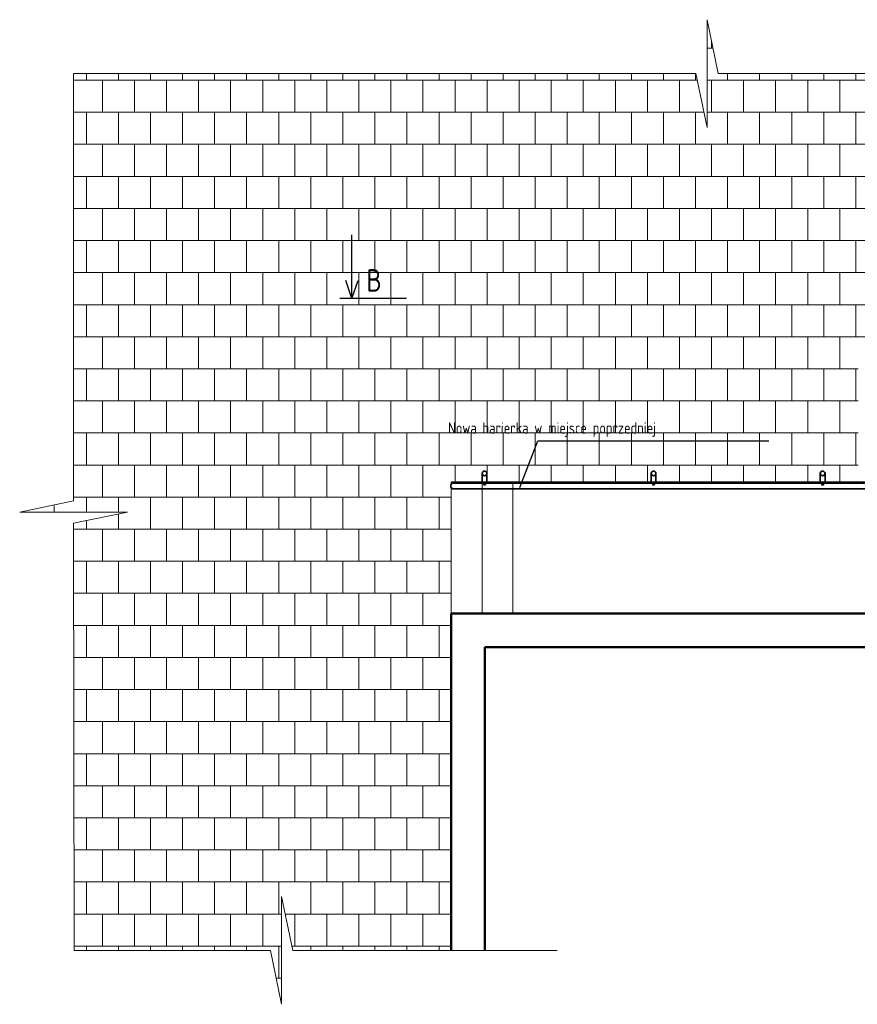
# Model space of a CAD drawing. Header units: millimetres. Extents: x -369365 to -339167, y -1124824 to -1021600.
# Tile 12 of 27: x -369365 to -361933, y -1075921 to -1067188. Entities that reach past the tile are written whole.
import ezdxf

# ---------------------------------------------------------------- set-up
doc = ezdxf.new("R2010")
doc.units = ezdxf.units.MM
doc.linetypes.add('HIDDEN2', pattern=[1.190625, 0.79375, -0.396875])
doc.layers.add('000', color=7, linetype='Continuous', lineweight=13, true_color=0x5b686d)
for name, color, linetype, lineweight in [('005 Text', 1, 'Continuous', 25), ('007 Stal Stezenia', 6, 'Continuous', 35), ('008 Aluminium', 151, 'Continuous', 18), ('013 Przerywana', 8, 'HIDDEN2', 5), ('Ściany', 4, 'Continuous', 50)]:
    doc.layers.add(name, color=color, linetype=linetype, lineweight=lineweight)
doc.styles.add('ISOCPEUR', font='isocpeur.ttf', dxfattribs={"width": 0.8})

msp = doc.modelspace()

# ---------------------------------------------------------------- hatches: boundary and pattern name
at = {"layer": '000', "transparency": 33554477}
h = msp.add_hatch(dxfattribs=at)
h.set_pattern_fill('AR-B88', color=256, scale=1.4)
h.set_pattern_definition([(0, (-9333.12, -45587.52), (0, 284.48), []), (90, (-9333.12, -45587.52), (-142.24, 284.48), [284.48, -284.48])])
h.paths.add_polyline_path([(-357646.1, -1067666.1), (-363167.3, -1067666.1), (-363266.3, -1067187.5), (-363266.3, -1068144.6), (-363365.3, -1067666.1), (-368886.5, -1067666.1), (-368886.5, -1071455.3), (-369365, -1071554.3), (-368408, -1071554.3), (-368886.5, -1071653.3), (-368882.8, -1075442.5), (-367140.1, -1075442.5), (-367041.1, -1075921.1), (-367041.1, -1074964), (-366942.1, -1075442.5), (-365537.1, -1075442.5), (-365537.1, -1072454.2), (-365537.1, -1071286.2), (-361925.1, -1071286.2), (-361925.1, -1070992.2), (-361925.1, -1070104.2), (-358925.1, -1070104.2), (-358925.5, -1070804.2), (-355190.1, -1070804.2), (-355190.1, -1072334.2), (-358925.1, -1072334.2), (-358925.1, -1072454.2), (-352511.7, -1072454.2), (-352511.7, -1071652.5), (-352033.2, -1071553.5), (-352990.2, -1071553.5), (-352511.7, -1071454.5), (-352511.7, -1070654.2), (-357646.1, -1070654.2)])

# ---------------------------------------------------------------- linework, layer by layer
at = {"layer": '000'}
for p, q in [((-368886.5, -1067666.1), (-363365.3, -1067666.1)), ((-363167.3, -1067666.1), (-352511.7, -1067666.1)), ((-368882.8, -1075442.5), (-368886.5, -1071653.3)), ((-368882.8, -1075442.5), (-367140.1, -1075442.5))]:
    msp.add_line(p, q, dxfattribs=at)
for points in [[(-363365.3, -1067666.1), (-363266.3, -1068144.6), (-363266.3, -1067187.5), (-363167.3, -1067666.1)], [(-368886.5, -1071653.3), (-368408, -1071554.3), (-369365, -1071554.3), (-368886.5, -1071455.3), (-368886.5, -1067666.1)], [(-367140.1, -1075442.5), (-367041.1, -1075921.1), (-367041.1, -1074964), (-366942.1, -1075442.5), (-364596.1, -1075442.5)]]:
    msp.add_lwpolyline(points, dxfattribs=at)
at = {"layer": '005 Text'}
for p, q in [((-366417.4, -1069662), (-366417.4, -1069097)), ((-366417.4, -1069662), (-366471.7, -1069502.1)), ((-366417.4, -1069662), (-366363.1, -1069502.1)), ((-365932.4, -1069662), (-366522.9, -1069662))]:
    msp.add_line(p, q, dxfattribs=at)
msp.add_lwpolyline([(-364925.8, -1071337), (-364766.4, -1070921.6), (-362718.4, -1070921.6)], dxfattribs=at)
at = {"layer": '007 Stal Stezenia'}
for p, q in [((-365261.1, -1071298.4), (-365261.1, -1071212)), ((-365261.1, -1071225.6), (-365261.1, -1071298.4)), ((-365219.1, -1071212), (-365219.1, -1071298.4)), ((-365219.1, -1071298.4), (-365219.1, -1071225.6)), ((-363761.1, -1071298.4), (-363761.1, -1071212)), ((-363761.1, -1071225.6), (-363761.1, -1071298.4)), ((-363719.1, -1071212), (-363719.1, -1071298.4)), ((-363719.1, -1071298.4), (-363719.1, -1071225.6)), ((-362261.1, -1071298.4), (-362261.1, -1071212)), ((-362261.1, -1071225.6), (-362261.1, -1071298.4)), ((-362219.1, -1071212), (-362219.1, -1071298.4)), ((-362219.1, -1071298.4), (-362219.1, -1071225.6)), ((-365515.1, -1071298.4), (-361572.9, -1071298.4)), ((-365515.1, -1071348.4), (-361572.9, -1071348.4))]:
    msp.add_line(p, q, dxfattribs=at)
for centre in [(-365240.1, -1071212), (-363740.1, -1071212), (-362240.1, -1071212)]:
    msp.add_circle(centre, 21, dxfattribs=at)
for centre, radius, start, end in [((-365515.1, -1071323.4), 25, 89.9752, 270.0248), ((-365272.3, -1071330.4), 33.9, 18.29908, 70.72697), ((-365207.9, -1071330.4), 33.9, 109.27303, 161.70092), ((-363772.3, -1071330.4), 33.9, 18.29908, 70.72697), ((-363707.9, -1071330.4), 33.9, 109.27303, 161.70092), ((-362272.3, -1071330.4), 33.9, 18.29908, 70.72697), ((-362207.9, -1071330.4), 33.9, 109.27303, 161.70092)]:
    msp.add_arc(centre, radius, start, end, dxfattribs=at)
at = {"layer": '008 Aluminium'}
for p, q in [((-365260.1, -1072454.2), (-365260.1, -1071286.2)), ((-364990.1, -1072454.2), (-364990.1, -1071286.2))]:
    msp.add_line(p, q, dxfattribs=at)
msp.add_lwpolyline([(-365537.1, -1072454.2), (-361575.1, -1072454.2), (-361575.1, -1071286.2), (-365537.1, -1071286.2)], close=True, dxfattribs=at)
at = {"layer": '013 Przerywana'}
for p, q in [((-365258.1, -1071299.6), (-365258.1, -1071222.8)), ((-365222.1, -1071222.8), (-365222.1, -1071299.6)), ((-363758.1, -1071299.6), (-363758.1, -1071222.8)), ((-363722.1, -1071222.8), (-363722.1, -1071299.6)), ((-362258.1, -1071299.6), (-362258.1, -1071222.8)), ((-362222.1, -1071222.8), (-362222.1, -1071299.6))]:
    msp.add_line(p, q, dxfattribs=at)
for points in [[(-361515.9, -1070472.1), (-361515.9, -1071288.4, -0.414214), (-361572.9, -1071345.4), (-365515.1, -1071345.4)], [(-365515.1, -1071301.4), (-361571.9, -1071301.4, 0.414214), (-361559.9, -1071289.4), (-361559.9, -1070472.1)]]:
    msp.add_lwpolyline(points, format="xyb", dxfattribs=at)
for points in [[(-365540.1, -1071323.4), (-365540.1, -1071323.3)], [(-365540.1, -1071323.4), (-365540.1, -1071323.4)], [(-361965.1, -1071301.4), (-361965.1, -1071301.4)], [(-361940.1, -1071323.4), (-361940.1, -1071323.4)]]:
    msp.add_lwpolyline(points, dxfattribs=at)
for centre in [(-365240.1, -1071212), (-363740.1, -1071212), (-362240.1, -1071212)]:
    msp.add_circle(centre, 18, dxfattribs=at)
msp.add_arc((-365515.1, -1071323.4), 22, 89.97357, 270.02643, dxfattribs=at)
at = {"layer": 'Ściany'}
for p, q in [((-361525.1, -1072454.2), (-365537.1, -1072454.2)), ((-365537.1, -1072454.2), (-365537.1, -1075442.5)), ((-361525.1, -1072754.2), (-365237.1, -1072754.2)), ((-365237.1, -1072754.2), (-365237.1, -1075442.5))]:
    msp.add_line(p, q, dxfattribs=at)

# ---------------------------------------------------------------- texts
at = {"layer": '005 Text', "attachment_point": 5, "style": 'ISOCPEUR'}
for s, insert, char_height in [('B', (-366220.2, -1069500.3), 200), ('Nowa barierka w miejsce poprzedniej', (-364641.3, -1070823.1), 100)]:
    msp.add_mtext(s, dxfattribs=dict(at, insert=insert, char_height=char_height))

doc.saveas('drawing.dxf')
